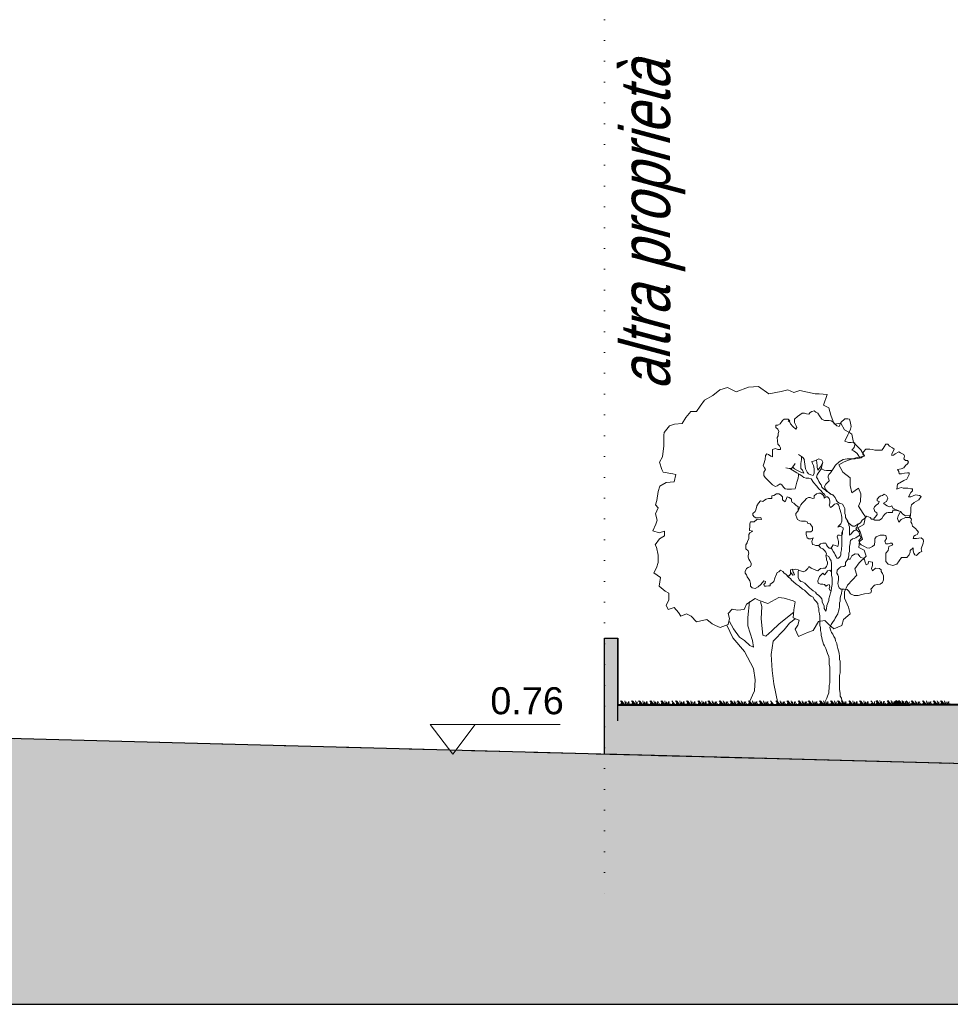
# Model space of a CAD drawing. Extents: x 828590 to 927090, y -1046596 to -975596.
# Tile 5 of 13: x 877840 to 891827, y -1008242 to -993446. Entities that reach past the tile are written whole.
import ezdxf

# ---------------------------------------------------------------- set-up
doc = ezdxf.new("R2010")
doc.units = 0
doc.header["$LTSCALE"] = 250
doc.linetypes.add('DASHEDX2', pattern=[3.75, 2.5, -1.25])
doc.linetypes.add('DOT2', pattern=[1.25, 0, -1.25])
doc.layers.get('0').update_dxf_attribs({"linetype": 'CONTINUOUS'})
for name, color, linetype, lineweight in [('ACQUE', 7, 'CONTINUOUS', 18), ('alberi', 106, 'CONTINUOUS', 15), ('linea di terra', 7, 'CONTINUOUS', 40), ('linee di prospetto', 7, 'CONTINUOUS', 18), ('MURI SEZIONATI', 7, 'CONTINUOUS', 30), ('SCRITTE', 7, 'CONTINUOUS', 30)]:
    doc.layers.add(name, color=color, linetype=linetype, lineweight=lineweight)
doc.styles.add('CADWORK6', font='UNIVERS')
doc.styles.get("Standard").update_dxf_attribs({"font": 'MONOTXT'})

# ---------------------------------------------------------------- blocks, each defined once
blk = doc.blocks.new('T34_1')
for p, q in [((-161, 9808), (169, 10043)), ((169, 10043), (495, 10023)), ((-2018, 9793), (-1764, 9812)), ((-1899, 9446), (-2018, 9793)), ((-1764, 9812), (-1631, 9813)), ((-1631, 9813), (-1145, 9916)), ((-1145, 9916), (-951, 9857)), ((-951, 9857), (-759, 9936)), ((-759, 9936), (-548, 9882)), ((-548, 9882), (-161, 9808)), ((495, 10023), (884, 9871)), ((884, 9871), (1159, 10012)), ((1159, 10012), (1408, 9936)), ((1408, 9936), (1625, 9761)), ((1625, 9761), (1897, 9608)), ((-2070, 9367), (-1899, 9446)), ((1897, 9608), (2031, 9416)), ((2031, 9416), (2149, 9246)), ((-2242, 8841), (-2129, 9135)), ((-2129, 9135), (-2070, 9367)), ((2149, 9246), (2326, 9247)), ((2326, 9247), (2482, 9055)), ((-2567, 8667), (-2453, 8878)), ((-2453, 8878), (-2242, 8841)), ((2482, 9055), (2599, 8862)), ((2599, 8862), (2848, 8842)), ((2848, 8842), (3004, 8788)), ((3004, 8788), (3182, 8574)), ((-2857, 8256), (-2798, 8527)), ((-2798, 8527), (-2705, 8589)), ((-2705, 8589), (-2567, 8667)), ((3182, 8574), (3183, 8496)), ((3183, 8496), (3185, 8148)), ((-3087, 8022), (-2857, 8256)), ((-3202, 7827), (-3087, 8022)), ((3185, 8148), (3227, 7800)), ((-2930, 7774), (-3202, 7827)), ((-2698, 7699), (-2930, 7774)), ((-2559, 7639), (-2698, 7699)), ((-2387, 7546), (-2559, 7639)), ((-2518, 7313), (-2387, 7546)), ((3227, 7800), (3322, 7630)), ((3322, 7630), (3247, 7397)), ((-2749, 7134), (-2518, 7313)), ((2899, 7256), (2806, 7239)), ((2806, 7239), (2863, 7007)), ((3208, 7319), (2899, 7256)), ((3247, 7397), (3208, 7319)), ((-2747, 6886), (-2749, 7134)), ((2863, 7007), (3117, 6987)), ((3117, 6987), (3311, 6872)), ((-3093, 6629), (-3017, 6806)), ((-3074, 6380), (-3093, 6629)), ((-3017, 6806), (-2806, 6653)), ((-2806, 6653), (-2747, 6886)), ((3311, 6872), (3368, 6701)), ((3368, 6701), (3409, 6409)), ((-3012, 6226), (-3074, 6380)), ((3449, 6277), (3372, 6176)), ((3409, 6409), (3449, 6277)), ((-3242, 5892), (-3165, 5993)), ((-3165, 5993), (-3012, 6226)), ((3372, 6176), (3451, 5984)), ((3451, 5984), (3397, 5790)), ((-3185, 5644), (-3242, 5892)), ((3397, 5790), (3437, 5657)), ((3437, 5657), (3533, 5443)), ((-2990, 5546), (-3185, 5644)), ((-3142, 5180), (-3067, 5413)), ((-3067, 5413), (-2990, 5546)), ((3168, 5440), (3169, 5285)), ((3340, 5386), (3168, 5440)), ((3533, 5443), (3340, 5386)), ((-3042, 5104), (-3142, 5180)), ((-3024, 4910), (-3042, 5104)), ((3169, 5285), (3325, 5192)), ((3325, 5192), (3459, 5000)), ((-3254, 4638), (-3195, 4832)), ((-3195, 4832), (-3024, 4910)), ((3421, 4922), (3367, 4667)), ((3459, 5000), (3421, 4922)), ((-3037, 4424), (-3254, 4638)), ((-2903, 4231), (-3037, 4424)), ((3367, 4667), (3369, 4435)), ((3369, 4435), (3426, 4264)), ((-2957, 4038), (-2903, 4231)), ((3504, 4110), (3296, 3954)), ((3426, 4264), (3504, 4110)), ((-2823, 3884), (-2957, 4038)), ((-2667, 3714), (-2823, 3884)), ((3296, 3954), (3336, 3683)), ((-2565, 3499), (-2667, 3714)), ((-2564, 3305), (-2565, 3499)), ((3144, 3521), (3029, 3465)), ((3029, 3465), (3030, 3233)), ((3336, 3683), (3144, 3521)), ((-2700, 3011), (-2564, 3305)), ((-938, 3219), (-999, 3180)), ((-999, 3180), (-958, 2931)), ((-651, 3298), (-938, 3219)), ((-475, 3322), (-651, 3298)), ((-125, 3131), (-475, 3322)), ((145, 3227), (-125, 3131)), ((107, 3188), (69, 3033)), ((277, 3289), (145, 3227)), ((550, 3114), (277, 3289)), ((514, 2688), (455, 3191)), ((3030, 3233), (3109, 3079)), ((-2753, 2801), (-2700, 3011)), ((-958, 2931), (-934, 2677)), ((-490, 2487), (-957, 2854)), ((69, 3033), (89, 2646)), ((628, 2944), (550, 3114)), ((844, 2923), (628, 2944)), ((1015, 2947), (844, 2923)), ((1138, 2809), (1015, 2947)), ((2724, 2844), (2647, 2727)), ((2855, 3000), (2724, 2844)), ((3049, 2940), (2855, 3000)), ((3109, 3079), (3049, 2940)), ((-2542, 2626), (-2753, 2801)), ((-2480, 2433), (-2542, 2626)), ((-1939, 2592), (-2054, 2475)), ((-1745, 2555), (-1939, 2592)), ((-1572, 2269), (-1745, 2555)), ((-934, 2677), (-1127, 2598)), ((-1127, 2598), (-1087, 2444)), ((-994, 2638), (-816, 2507)), ((89, 2646), (38, 2126)), ((516, 2418), (514, 2688)), ((1096, 2560), (965, 2327)), ((1095, 2654), (1138, 2809)), ((1141, 2461), (1095, 2654)), ((1814, 2621), (1643, 2487)), ((2146, 2546), (1814, 2621)), ((2316, 2725), (2146, 2546)), ((2470, 2803), (2316, 2725)), ((2647, 2727), (2470, 2803)), ((-2230, 2319), (-2480, 2433)), ((-2054, 2475), (-2230, 2319)), ((-1395, 2209), (-1572, 2269)), ((-1106, 2079), (-1395, 2209)), ((-992, 2312), (-1106, 2079)), ((-1087, 2444), (-992, 2312)), ((-816, 2507), (-643, 2292)), ((-643, 2292), (-292, 1930)), ((-256, 2257), (-490, 2487)), ((-61, 2087), (-256, 2257)), ((365, 1952), (516, 2418)), ((965, 2327), (773, 2055)), ((984, 2034), (1179, 2445)), ((1390, 2369), (1141, 2461)), ((1544, 2426), (1390, 2369)), ((1643, 2487), (1544, 2426)), ((-292, 1930), (-228, 1505)), ((38, 2126), (-61, 2087)), ((328, 1742), (365, 1952)), ((619, 1954), (444, 1798)), ((773, 2055), (619, 1954)), ((622, 1606), (984, 2034)), ((444, 1798), (328, 1742)), ((333, 1062), (622, 1606)), ((-228, 1505), (-263, 1002)), ((-263, 1002), (-320, 576)), ((281, 697), (333, 1062)), ((300, 349), (281, 697)), ((-320, 576), (-448, -44)), ((362, 211), (300, 349)), ((497, -98), (362, 211))]:
    blk.add_line(p, q)

msp = doc.modelspace()

# ---------------------------------------------------------------- hatches: boundary and pattern name
at = {"layer": 'linee di prospetto', "linetype": 'Continuous'}
msp.add_hatch(color=36, dxfattribs=at).paths.add_polyline_path([(830449, -1008242), (925190, -1008242), (925190, -1005090), (920424, -1005090), (920424, -1005242), (915178, -1005242), (911632, -1005242), (911632, -1005342), (911482, -1005342), (911482, -1005092), (910132, -1005092), (910132, -1005810), (910207, -1005810), (910207, -1006210), (909807, -1006210), (909807, -1005810), (909882, -1005810), (909882, -1005099), (902632, -1004907), (902632, -1006492), (903021, -1006492), (903021, -1006992), (892242, -1006992), (892242, -1006492), (892632, -1006492), (892632, -1004643), (843393, -1003342), (843393, -1001388), (839393, -1000362), (830449, -1000362)])
at = {"layer": 'SCRITTE', "linetype": 'Continuous'}
msp.add_hatch(color=31, dxfattribs=at).paths.add_polyline_path([(886632, -1004484), (886632, -1002742), (886832, -1002742), (886832, -1003742), (892632, -1003742), (892632, -1004643)])

# ---------------------------------------------------------------- linework, layer by layer
at = {"layer": 'ACQUE', "linetype": 'Continuous'}
msp.add_line((890008, -1000743), (890028, -1000774), dxfattribs=at)
at = {"layer": 'alberi', "linetype": 'ByBlock'}
for p, q in [((889442, -1001769), (889426, -1001748)), ((889460, -1001734), (889453, -1001706)), ((890017, -1002017), (890034, -1002027))]:
    msp.add_line(p, q, dxfattribs=at)
at = {"layer": 'alberi', "color": 92}
for p, q in [((886871, -1003684), (886917, -1003736)), ((886940, -1003747), (886885, -1003681)), ((886950, -1003746), (886933, -1003680)), ((886957, -1003742), (886957, -1003695)), ((886965, -1003746), (886988, -1003691)), ((886980, -1003743), (887002, -1003696)), ((887035, -1003684), (887081, -1003736)), ((887104, -1003747), (887050, -1003681)), ((887114, -1003746), (887097, -1003680)), ((887122, -1003742), (887122, -1003695)), ((887143, -1003684), (887189, -1003736)), ((887212, -1003747), (887158, -1003681)), ((887222, -1003746), (887205, -1003680)), ((887230, -1003742), (887230, -1003695)), ((887237, -1003746), (887260, -1003691)), ((887252, -1003743), (887274, -1003696)), ((887311, -1003684), (887356, -1003736)), ((887380, -1003747), (887325, -1003681)), ((887389, -1003746), (887372, -1003680)), ((887397, -1003742), (887397, -1003695)), ((887404, -1003746), (887428, -1003691)), ((887419, -1003743), (887442, -1003696)), ((887475, -1003684), (887520, -1003736)), ((887544, -1003747), (887489, -1003681)), ((887553, -1003746), (887536, -1003680)), ((887561, -1003742), (887561, -1003695)), ((887568, -1003746), (887592, -1003691)), ((887583, -1003743), (887606, -1003696)), ((887642, -1003684), (887687, -1003736)), ((887699, -1003684), (887744, -1003736)), ((887768, -1003747), (887713, -1003681)), ((887778, -1003746), (887761, -1003680)), ((887785, -1003742), (887785, -1003695)), ((887793, -1003746), (887816, -1003691)), ((887807, -1003743), (887830, -1003696)), ((887863, -1003684), (887909, -1003736)), ((887932, -1003747), (887877, -1003681)), ((887942, -1003746), (887925, -1003680)), ((887949, -1003742), (887949, -1003695)), ((887957, -1003746), (887980, -1003691)), ((887971, -1003743), (887994, -1003696)), ((888031, -1003684), (888076, -1003736)), ((888100, -1003747), (888045, -1003681)), ((888109, -1003746), (888092, -1003680)), ((888117, -1003742), (888117, -1003695)), ((888124, -1003746), (888147, -1003691)), ((888139, -1003743), (888161, -1003696)), ((888185, -1003684), (888230, -1003736)), ((888254, -1003747), (888199, -1003681)), ((888264, -1003746), (888247, -1003680)), ((888271, -1003742), (888271, -1003695)), ((888279, -1003746), (888302, -1003691)), ((888293, -1003743), (888316, -1003696)), ((888352, -1003684), (888398, -1003736)), ((888421, -1003747), (888367, -1003681)), ((888431, -1003746), (888414, -1003680)), ((888439, -1003742), (888439, -1003695)), ((888446, -1003746), (888469, -1003691)), ((888461, -1003743), (888483, -1003696)), ((888517, -1003684), (888562, -1003736)), ((888586, -1003747), (888531, -1003681)), ((888595, -1003746), (888578, -1003680)), ((888603, -1003742), (888603, -1003695)), ((888625, -1003684), (888670, -1003736)), ((888694, -1003747), (888639, -1003681)), ((888703, -1003746), (888686, -1003680)), ((888711, -1003742), (888711, -1003695)), ((888718, -1003746), (888741, -1003691)), ((888733, -1003743), (888755, -1003696)), ((888792, -1003684), (888837, -1003736)), ((888861, -1003747), (888806, -1003681)), ((888870, -1003746), (888853, -1003680)), ((888878, -1003742), (888878, -1003695)), ((888886, -1003746), (888909, -1003691)), ((888900, -1003743), (888923, -1003696)), ((888956, -1003684), (889001, -1003736)), ((889025, -1003747), (888970, -1003681)), ((889035, -1003746), (889017, -1003680)), ((889042, -1003742), (889042, -1003695)), ((889050, -1003746), (889073, -1003691)), ((889064, -1003743), (889087, -1003696)), ((889123, -1003684), (889168, -1003736)), ((889207, -1003684), (889252, -1003736)), ((889276, -1003747), (889221, -1003681)), ((889286, -1003746), (889268, -1003680)), ((889293, -1003742), (889293, -1003695)), ((889301, -1003746), (889324, -1003691)), ((889315, -1003743), (889338, -1003696)), ((889371, -1003684), (889416, -1003736)), ((889440, -1003747), (889385, -1003681)), ((889450, -1003746), (889433, -1003680)), ((889457, -1003742), (889457, -1003695)), ((889465, -1003746), (889488, -1003691)), ((889479, -1003743), (889502, -1003696)), ((889538, -1003684), (889584, -1003736)), ((889607, -1003747), (889553, -1003681)), ((889617, -1003746), (889600, -1003680)), ((889625, -1003742), (889625, -1003695)), ((889632, -1003746), (889655, -1003691)), ((889647, -1003743), (889669, -1003696)), ((889693, -1003684), (889738, -1003736)), ((889762, -1003747), (889707, -1003681)), ((889772, -1003746), (889754, -1003680)), ((889779, -1003742), (889779, -1003695)), ((889787, -1003746), (889810, -1003691)), ((889801, -1003743), (889824, -1003696)), ((889860, -1003684), (889906, -1003736)), ((889929, -1003747), (889875, -1003681)), ((889939, -1003746), (889922, -1003680)), ((889946, -1003742), (889946, -1003695)), ((889954, -1003746), (889977, -1003691)), ((889969, -1003743), (889991, -1003696)), ((890024, -1003684), (890070, -1003736)), ((890093, -1003747), (890039, -1003681)), ((890103, -1003746), (890086, -1003680)), ((890111, -1003742), (890111, -1003695)), ((890132, -1003684), (890178, -1003736)), ((890202, -1003747), (890147, -1003681)), ((890211, -1003746), (890194, -1003680)), ((890219, -1003742), (890219, -1003695)), ((890226, -1003746), (890249, -1003691)), ((890241, -1003743), (890263, -1003696)), ((890300, -1003684), (890345, -1003736)), ((890369, -1003747), (890314, -1003681)), ((890378, -1003746), (890361, -1003680)), ((890386, -1003742), (890386, -1003695)), ((890393, -1003746), (890417, -1003691)), ((890408, -1003743), (890431, -1003696)), ((890464, -1003684), (890509, -1003736)), ((890533, -1003747), (890478, -1003681)), ((890542, -1003746), (890525, -1003680)), ((890550, -1003742), (890550, -1003695)), ((890558, -1003746), (890581, -1003691)), ((890572, -1003743), (890595, -1003696)), ((890631, -1003680), (890676, -1003732)), ((890687, -1003737), (890687, -1003691)), ((890709, -1003680), (890754, -1003732)), ((890778, -1003743), (890723, -1003676)), ((890788, -1003742), (890770, -1003676)), ((890795, -1003737), (890795, -1003691)), ((890803, -1003742), (890826, -1003686)), ((890817, -1003739), (890840, -1003692)), ((890876, -1003680), (890921, -1003732)), ((890945, -1003743), (890890, -1003676)), ((890955, -1003742), (890938, -1003676)), ((890962, -1003737), (890962, -1003691)), ((890970, -1003742), (890993, -1003686)), ((890984, -1003739), (891007, -1003692)), ((890998, -1003680), (891044, -1003732)), ((891067, -1003743), (891013, -1003676)), ((891040, -1003680), (891086, -1003732)), ((891109, -1003743), (891055, -1003676)), ((891077, -1003742), (891060, -1003676)), ((891085, -1003737), (891085, -1003691)), ((891092, -1003742), (891115, -1003686)), ((891119, -1003742), (891102, -1003676)), ((891107, -1003739), (891129, -1003692)), ((891126, -1003737), (891126, -1003691)), ((891134, -1003742), (891157, -1003686)), ((891149, -1003739), (891171, -1003692)), ((891166, -1003680), (891211, -1003732)), ((891193, -1003743), (891216, -1003696)), ((891239, -1003684), (891285, -1003736)), ((891308, -1003747), (891254, -1003681)), ((891318, -1003746), (891301, -1003680)), ((891326, -1003742), (891326, -1003695)), ((891333, -1003746), (891356, -1003691)), ((891348, -1003743), (891370, -1003696)), ((891407, -1003684), (891452, -1003736)), ((891476, -1003747), (891421, -1003681)), ((891485, -1003746), (891468, -1003680)), ((891493, -1003742), (891493, -1003695)), ((891500, -1003746), (891524, -1003691)), ((891515, -1003743), (891538, -1003696)), ((891571, -1003684), (891616, -1003736)), ((891640, -1003747), (891585, -1003681)), ((891649, -1003746), (891632, -1003680)), ((891657, -1003742), (891657, -1003695)), ((891679, -1003684), (891724, -1003736)), ((891748, -1003747), (891693, -1003681)), ((891757, -1003746), (891740, -1003680)), ((891765, -1003742), (891765, -1003695)), ((891773, -1003746), (891796, -1003691)), ((891787, -1003743), (891810, -1003696)), ((886901, -1003741), (886877, -1003719)), ((886996, -1003745), (887015, -1003722)), ((887066, -1003741), (887041, -1003719)), ((887174, -1003741), (887149, -1003719)), ((887268, -1003745), (887287, -1003722)), ((887341, -1003741), (887317, -1003719)), ((887436, -1003745), (887454, -1003722)), ((887505, -1003741), (887481, -1003719)), ((887600, -1003745), (887619, -1003722)), ((887672, -1003741), (887648, -1003719)), ((887729, -1003741), (887705, -1003719)), ((887824, -1003745), (887843, -1003722)), ((887893, -1003741), (887869, -1003719)), ((887988, -1003745), (888007, -1003722)), ((888061, -1003741), (888036, -1003719)), ((888155, -1003745), (888174, -1003722)), ((888215, -1003741), (888191, -1003719)), ((888310, -1003745), (888329, -1003722)), ((888383, -1003741), (888358, -1003719)), ((888477, -1003745), (888496, -1003722)), ((888547, -1003741), (888522, -1003719)), ((888655, -1003741), (888631, -1003719)), ((888749, -1003745), (888768, -1003722)), ((888822, -1003741), (888798, -1003719)), ((888917, -1003745), (888936, -1003722)), ((888986, -1003741), (888962, -1003719)), ((889081, -1003745), (889100, -1003722)), ((889153, -1003741), (889129, -1003719)), ((889237, -1003741), (889213, -1003719)), ((889332, -1003745), (889351, -1003722)), ((889401, -1003741), (889377, -1003719)), ((889496, -1003745), (889515, -1003722)), ((889569, -1003741), (889544, -1003719)), ((889663, -1003745), (889682, -1003722)), ((889723, -1003741), (889699, -1003719)), ((889818, -1003745), (889837, -1003722)), ((889890, -1003741), (889866, -1003719)), ((889985, -1003745), (890004, -1003722)), ((890055, -1003741), (890030, -1003719)), ((890163, -1003741), (890138, -1003719)), ((890257, -1003745), (890276, -1003722)), ((890330, -1003741), (890306, -1003719)), ((890425, -1003745), (890443, -1003722)), ((890494, -1003741), (890470, -1003719)), ((890589, -1003745), (890608, -1003722)), ((890661, -1003741), (890637, -1003719)), ((890739, -1003737), (890715, -1003714)), ((890834, -1003741), (890853, -1003718)), ((890906, -1003737), (890882, -1003714)), ((890959, -1003741), (890978, -1003718)), ((891001, -1003741), (891020, -1003718)), ((891029, -1003737), (891004, -1003714)), ((891070, -1003737), (891046, -1003714)), ((891123, -1003741), (891142, -1003718)), ((891165, -1003741), (891184, -1003718)), ((891196, -1003737), (891172, -1003714)), ((891210, -1003745), (891229, -1003722)), ((891270, -1003741), (891245, -1003719)), ((891364, -1003745), (891383, -1003722)), ((891437, -1003741), (891413, -1003719)), ((891532, -1003745), (891550, -1003722)), ((891601, -1003741), (891577, -1003719)), ((891709, -1003741), (891685, -1003719)), ((891804, -1003745), (891823, -1003722))]:
    msp.add_line(p, q, dxfattribs=at)
at = {"layer": 'alberi', "linetype": 'ByBlock'}
for points in [[(890471, -1000033), (890425, -999964), (890399, -999939), (890373, -999923), (890347, -999914), (890382, -999873), (890390, -999832), (890390, -999807), (890338, -999798), (890295, -999798), (890242, -999782), (890286, -999682), (890312, -999633), (890329, -999599), (890338, -999558), (890321, -999483), (890312, -999450), (890286, -999442), (890242, -999442), (890182, -999500), (890156, -999558), (890121, -999550), (890068, -999492), (890034, -999475), (890008, -999467), (889938, -999467), (889895, -999450), (889860, -999401), (889834, -999359), (889808, -999343), (889781, -999326), (889747, -999334), (889721, -999351), (889703, -999376), (889668, -999368), (889634, -999359), (889599, -999359), (889529, -999409), (889486, -999450), (889486, -999500), (889512, -999550), (889520, -999575), (889503, -999599), (889460, -999558), (889425, -999517), (889416, -999492), (889390, -999475), (889416, -999475), (889390, -999450), (889364, -999450), (889329, -999450), (889303, -999467), (889268, -999517), (889233, -999541), (889207, -999541), (889207, -999575), (889233, -999599), (889251, -999633), (889242, -999666), (889242, -999699), (889225, -999724), (889233, -999823), (889260, -999848), (889277, -999881), (889277, -999906), (889233, -999906), (889199, -999889), (889155, -999906), (889155, -999947), (889155, -999989), (889155, -1000014), (889129, -1000005), (889094, -999980), (889068, -999972), (889051, -999997), (889042, -1000055), (889025, -1000121), (889016, -1000146), (889033, -1000179), (889051, -1000204), (889025, -1000246), (889025, -1000270), (889025, -1000295), (889042, -1000328), (889103, -1000386), (889155, -1000436), (889199, -1000461), (889225, -1000453), (889268, -1000420), (889294, -1000436), (889320, -1000469), (889347, -1000494), (889373, -1000503), (889442, -1000503), (889494, -1000494), (889520, -1000395), (889538, -1000337), (889547, -1000295), (889547, -1000270)], [(890808, -1000594), (890834, -1000577), (890869, -1000594), (890886, -1000635), (890869, -1000685), (890825, -1000709), (890851, -1000734), (890877, -1000751), (890912, -1000768), (890947, -1000751), (890964, -1000784), (890991, -1000801), (891017, -1000809), (891051, -1000825), (891078, -1000834), (891112, -1000875), (891156, -1000900), (891208, -1000892), (891225, -1000925), (891234, -1000842), (891234, -1000776), (891243, -1000734), (891286, -1000701), (891356, -1000660), (891391, -1000610), (891365, -1000594), (891304, -1000585), (891234, -1000618), (891199, -1000618), (891234, -1000552), (891260, -1000527), (891260, -1000494), (891234, -1000494), (891191, -1000486), (891121, -1000486), (891095, -1000478), (891060, -1000486), (891025, -1000503), (891034, -1000428), (891130, -1000370), (891173, -1000353), (891191, -1000320), (891208, -1000279), (891208, -1000254), (891182, -1000254), (891138, -1000262), (891095, -1000270), (891060, -1000270), (891051, -1000237), (891034, -1000204), (891086, -1000196), (891130, -1000179), (891156, -1000146), (891182, -1000121), (891199, -1000097), (891182, -1000072), (891156, -1000072), (891130, -1000047), (891138, -1000005), (891130, -999980), (891078, -999956), (891051, -999939), (890999, -999972), (890973, -999989), (890947, -999997), (890947, -999972), (890973, -999923), (890982, -999898), (890956, -999881), (890912, -999856), (890886, -999823), (890860, -999823), (890834, -999864), (890817, -999889), (890799, -999914), (890747, -999914), (890695, -999914), (890660, -999906), (890616, -999898), (890590, -999898), (890556, -999898), (890521, -999939), (890512, -999980), (890538, -999989), (890486, -1000030), (890399, -1000047), (890338, -1000047), (890277, -1000047), (890216, -1000055), (890156, -1000088), (890103, -1000138), (890068, -1000196), (890025, -1000254), (889999, -1000279), (889990, -1000304), (889990, -1000328), (889999, -1000353), (890008, -1000378), (889982, -1000403), (889955, -1000428), (889938, -1000461), (889947, -1000494), (889964, -1000519), (889990, -1000544), (890025, -1000569), (890060, -1000585), (890095, -1000627), (890112, -1000660), (890129, -1000685), (890156, -1000709), (890182, -1000718), (890208, -1000726), (890225, -1000759), (890242, -1000792), (890242, -1000842), (890242, -1000867), (890251, -1000892), (890251, -1000925), (890269, -1000950), (890286, -1000983), (890295, -1001008), (890338, -1001041), (890364, -1001058), (890390, -1001058), (890439, -1001027)], [(889458, -1000169), (889486, -1000196), (889529, -1000221), (889581, -1000246), (889625, -1000262), (889607, -1000213), (889581, -1000188), (889581, -1000113), (889590, -1000055), (889590, -1000010)], [(889547, -999980), (889607, -1000022), (889634, -1000055)], [(889355, -1000179), (889407, -1000188), (889442, -1000188), (889477, -1000146), (889494, -1000113)], [(889633, -1000054), (889651, -1000196), (889677, -1000246), (889694, -1000270), (889729, -1000287), (889764, -1000295), (889781, -1000262), (889781, -1000229), (889781, -1000196), (889773, -1000146), (889755, -1000113), (889745, -1000084)], [(889745, -1000084), (889773, -1000080), (889799, -1000072), (889851, -1000047), (889895, -1000063), (889912, -1000097), (889903, -1000130), (889895, -1000154), (889886, -1000188), (889929, -1000213), (889964, -1000221), (889990, -1000221), (890050, -1000221)], [(889815, -1000064), (889825, -1000146), (889825, -1000171), (889834, -1000213), (889877, -1000163), (889903, -1000113), (889910, -1000093)], [(889416, -1000188), (889520, -1000254), (889564, -1000279), (889599, -1000304), (889625, -1000328), (889660, -1000337), (889703, -1000337), (889738, -1000345), (889773, -1000403), (889816, -1000453), (889851, -1000494), (889886, -1000527), (889912, -1000560), (889938, -1000577), (889947, -1000602)], [(889890, -1000190), (889842, -1000262), (889825, -1000287), (889816, -1000320), (889834, -1000353), (889851, -1000386), (889868, -1000411), (889886, -1000436), (889895, -1000469), (889921, -1000494), (889947, -1000511), (889973, -1000536), (889999, -1000552), (890025, -1000577), (890051, -1000585)], [(889538, -1000825), (889538, -1000801), (889538, -1000768), (889503, -1000743), (889477, -1000709), (889451, -1000701), (889442, -1000676), (889442, -1000652), (889407, -1000627), (889373, -1000618), (889364, -1000643), (889355, -1000668), (889347, -1000693), (889303, -1000660), (889303, -1000618), (889277, -1000585), (889251, -1000569), (889216, -1000569), (889173, -1000594), (889147, -1000602), (889147, -1000643), (889147, -1000643)], [(890008, -1000743), (890016, -1000709), (890016, -1000676), (890008, -1000643), (889982, -1000618), (889955, -1000618), (889929, -1000635), (889929, -1000610), (889912, -1000585), (889877, -1000560), (889851, -1000560), (889816, -1000569), (889781, -1000602), (889781, -1000635), (889755, -1000643), (889721, -1000627), (889694, -1000627), (889668, -1000643), (889634, -1000676), (889599, -1000709), (889581, -1000734), (889564, -1000768), (889555, -1000792), (889538, -1000825), (889503, -1000867), (889503, -1000892), (889520, -1000933), (889529, -1000958), (889564, -1000975), (889590, -1000983), (889625, -1000983), (889651, -1000983), (889677, -1000991), (889686, -1001016), (889721, -1001024), (889755, -1001074), (889755, -1001099), (889755, -1001124), (889729, -1001140), (889694, -1001140), (889660, -1001140), (889660, -1001182), (889677, -1001231), (889703, -1001248), (889729, -1001248), (889764, -1001231), (889755, -1001256), (889747, -1001289), (889755, -1001331), (889781, -1001339), (889808, -1001348), (889851, -1001348), (889877, -1001323), (889912, -1001314), (889955, -1001314), (889964, -1001339), (889982, -1001364), (890008, -1001389), (890034, -1001389), (890068, -1001339), (890103, -1001348), (890138, -1001364), (890147, -1001323), (890147, -1001289), (890138, -1001248), (890129, -1001215), (890138, -1001190), (890164, -1001190), (890190, -1001198), (890208, -1001173), (890208, -1001132), (890216, -1001107), (890216, -1001082), (890173, -1001058), (890138, -1001074), (890156, -1001049), (890182, -1001024), (890199, -1000983), (890199, -1000958), (890199, -1000925), (890190, -1000892), (890182, -1000850), (890173, -1000817), (890164, -1000792), (890156, -1000759), (890147, -1000734), (890121, -1000718), (890086, -1000726), (890051, -1000759), (890025, -1000776)], [(890808, -1000594), (890782, -1000602), (890756, -1000618), (890730, -1000652), (890730, -1000676), (890756, -1000685), (890747, -1000718), (890712, -1000743), (890686, -1000768), (890677, -1000792), (890695, -1000834), (890721, -1000859), (890730, -1000884), (890703, -1000917), (890677, -1000942)], [(889147, -1000643), (889120, -1000643), (889094, -1000643), (889060, -1000652), (889033, -1000668), (889007, -1000685), (888973, -1000676), (888946, -1000709), (888920, -1000751), (888912, -1000776), (888903, -1000809), (888894, -1000834), (888859, -1000867), (888859, -1000892), (888877, -1000917), (888903, -1000933), (888946, -1000933), (888981, -1000925), (888990, -1000958), (888964, -1000950), (888920, -1000958), (888877, -1000991), (888851, -1000991), (888825, -1000991), (888816, -1001024), (888816, -1001049), (888816, -1001074), (888807, -1001099), (888807, -1001124), (888859, -1001132), (888816, -1001157), (888798, -1001182), (888798, -1001215), (888798, -1001248), (888781, -1001281), (888772, -1001306), (888755, -1001339), (888755, -1001372), (888755, -1001397), (888790, -1001430), (888790, -1001430)], [(891225, -1001422), (891269, -1001381), (891269, -1001430), (891278, -1001463), (891295, -1001488), (891321, -1001497), (891365, -1001455), (891399, -1001439), (891391, -1001397), (891417, -1001314), (891425, -1001281), (891417, -1001256), (891391, -1001231), (891321, -1001240), (891269, -1001240), (891278, -1001207), (891304, -1001190), (891330, -1001182), (891347, -1001149), (891330, -1001124), (891304, -1001090), (891260, -1001058), (891251, -1001016), (891234, -1000991), (891243, -1000950), (891217, -1000925), (891156, -1000925), (891086, -1000958), (891051, -1000999), (891034, -1000942), (891043, -1000900), (891069, -1000859), (891078, -1000834), (891043, -1000825), (890999, -1000817), (890964, -1000817), (890956, -1000850), (890921, -1000850), (890895, -1000850), (890869, -1000859), (890843, -1000875), (890817, -1000908), (890799, -1000942), (890764, -1000966), (890730, -1000966), (890695, -1000966), (890669, -1000950), (890643, -1000950), (890625, -1000925), (890573, -1000908), (890538, -1000942), (890503, -1000966), (890477, -1001008), (890436, -1001034)], [(890408, -1001115), (890382, -1001124), (890356, -1001149), (890338, -1001173), (890312, -1001190), (890312, -1001165), (890312, -1001132), (890312, -1001090), (890312, -1001066), (890303, -1001041), (890295, -1001008), (890277, -1000983)], [(890443, -1001016), (890425, -1001066), (890408, -1001099), (890425, -1001124), (890451, -1001140), (890460, -1001173), (890469, -1001198), (890486, -1001231), (890451, -1001273), (890460, -1001314), (890486, -1001339), (890538, -1001364), (890573, -1001381), (890608, -1001389), (890660, -1001364), (890686, -1001339), (890695, -1001281), (890695, -1001248), (890712, -1001215), (890773, -1001190), (890834, -1001190), (890860, -1001198), (890869, -1001240), (890843, -1001281), (890860, -1001323), (890895, -1001323), (890921, -1001314), (890947, -1001314), (890964, -1001339), (890904, -1001364), (890895, -1001422), (890860, -1001463), (890860, -1001530), (890860, -1001588), (890895, -1001629), (890964, -1001646), (891025, -1001629), (891060, -1001579), (891095, -1001530), (891147, -1001530), (891173, -1001530), (891208, -1001488), (891225, -1001447), (891225, -1001422)], [(890208, -1001132), (890199, -1001157), (890199, -1001182), (890199, -1001207), (890199, -1001231), (890199, -1001265), (890199, -1001306), (890199, -1001331), (890199, -1001356), (890190, -1001389), (890190, -1001414), (890182, -1001455), (890182, -1001488), (890173, -1001513), (890147, -1001538), (890121, -1001538), (890112, -1001513), (890095, -1001488), (890086, -1001463), (890068, -1001439), (890051, -1001405), (890025, -1001389)], [(890286, -1001554), (890295, -1001521), (890303, -1001497), (890303, -1001463), (890312, -1001439), (890312, -1001414), (890312, -1001389), (890312, -1001356), (890321, -1001323), (890321, -1001298), (890329, -1001273), (890356, -1001248), (890382, -1001240), (890408, -1001231), (890443, -1001207), (890469, -1001190)], [(888790, -1001430), (888798, -1001463), (888790, -1001497), (888790, -1001521), (888798, -1001554), (888816, -1001579), (888833, -1001612), (888833, -1001637), (888825, -1001662), (888790, -1001679), (888764, -1001695), (888746, -1001737), (888746, -1001762), (888764, -1001786), (888772, -1001820), (888798, -1001853), (888816, -1001878), (888825, -1001919), (888825, -1001960), (888851, -1001985), (888894, -1001994), (888938, -1001969), (888981, -1001935), (889025, -1001878), (889051, -1001886), (889042, -1001911), (889025, -1001935), (889033, -1001960), (889060, -1001960), (889094, -1001952), (889120, -1001952), (889120, -1001927), (889147, -1001911), (889173, -1001886), (889190, -1001836), (889216, -1001778), (889225, -1001753), (889251, -1001745), (889277, -1001720), (889312, -1001737), (889329, -1001762), (889355, -1001778), (889381, -1001803), (889407, -1001803), (889425, -1001778), (889425, -1001753), (889425, -1001712), (889451, -1001704), (889477, -1001712), (889503, -1001704), (889538, -1001712), (889573, -1001729), (889616, -1001745), (889651, -1001729), (889686, -1001695), (889703, -1001662), (889738, -1001687), (889773, -1001704), (889808, -1001720), (889834, -1001729), (889877, -1001695), (889921, -1001687), (889947, -1001687), (889964, -1001662), (889982, -1001621), (889982, -1001596), (889964, -1001563), (889964, -1001538), (889955, -1001505), (889964, -1001472), (889955, -1001447), (889938, -1001422), (889912, -1001397), (889877, -1001381), (889853, -1001346)], [(890469, -1001513), (890443, -1001480), (890399, -1001472), (890347, -1001505), (890321, -1001554), (890286, -1001554), (890251, -1001604), (890251, -1001646), (890225, -1001662), (890182, -1001670), (890156, -1001687), (890129, -1001720), (890121, -1001762), (890138, -1001786), (890147, -1001811), (890147, -1001861), (890138, -1001919), (890147, -1001960), (890156, -1001985), (890182, -1002002), (890208, -1002002), (890234, -1002002), (890277, -1002010), (890303, -1002035), (890329, -1002076), (890382, -1002101), (890443, -1002101), (890495, -1002085), (890538, -1002076), (890590, -1002068), (890634, -1002060), (890643, -1002027), (890634, -1002002), (890686, -1001944), (890730, -1001935), (890773, -1001927), (890808, -1001903), (890825, -1001861), (890825, -1001836), (890825, -1001803), (890808, -1001770), (890790, -1001737), (890790, -1001712), (890764, -1001695), (890703, -1001687), (890660, -1001729), (890643, -1001695), (890660, -1001646), (890660, -1001596), (890599, -1001588), (890590, -1001621), (890564, -1001637), (890547, -1001596), (890538, -1001563), (890521, -1001538), (890477, -1001530), (890460, -1001497)], [(889973, -1001497), (889999, -1001513), (890016, -1001546), (890034, -1001579), (890042, -1001621), (890042, -1001662), (890042, -1001695), (890042, -1001720), (890042, -1001745), (890042, -1001770), (890042, -1001795), (890051, -1001836), (890051, -1001869), (890051, -1001903), (890051, -1001935), (890042, -1001985), (890034, -1002027), (890025, -1002060), (890016, -1002101), (889999, -1002151), (889999, -1002176), (889990, -1002201), (889982, -1002226), (889973, -1002250), (889964, -1002300), (889955, -1002333), (889929, -1002292), (889929, -1002259), (889921, -1002234), (889903, -1002201), (889903, -1002176), (889895, -1002151), (889877, -1002126), (889851, -1002101), (889816, -1002076), (889799, -1002051), (889764, -1002027), (889738, -1002002), (889712, -1001985), (889686, -1001960), (889660, -1001935), (889642, -1001911), (889607, -1001894), (889581, -1001886), (889555, -1001861), (889538, -1001828), (889538, -1001795), (889538, -1001770), (889538, -1001745), (889547, -1001720)], [(889460, -1001737), (889477, -1001762), (889486, -1001786), (889460, -1001795), (889442, -1001770)], [(890042, -1001745), (890016, -1001720), (889982, -1001729), (889964, -1001753), (889938, -1001786), (889912, -1001762), (889860, -1001811), (889851, -1001836), (889834, -1001878), (889842, -1001911), (889877, -1001927), (889912, -1001927), (889938, -1001935), (889955, -1001960), (889982, -1001944), (890008, -1001935), (890016, -1001969), (890008, -1001994), (890017, -1002017)], [(889373, -1001803), (889399, -1001828), (889425, -1001844), (889442, -1001869), (889468, -1001894), (889512, -1001927), (889555, -1001960), (889607, -1002002), (889634, -1002018), (889677, -1002060), (889712, -1002093), (889738, -1002110), (889764, -1002126), (889781, -1002159), (889808, -1002184), (889834, -1002217), (889842, -1002267), (889851, -1002292), (889851, -1002333), (889860, -1002375), (889868, -1002408), (889868, -1002449), (889868, -1002482), (889868, -1002515), (889868, -1002549), (889877, -1002582), (889877, -1002623), (889886, -1002665), (889886, -1002698), (889895, -1002731), (889903, -1002764), (889912, -1002797), (889921, -1002830), (889938, -1002855), (889955, -1002896), (889973, -1002938), (889982, -1002971), (889999, -1003013), (890008, -1003054), (890008, -1003079), (890008, -1003112), (890008, -1003137), (890016, -1003170), (890016, -1003211), (890016, -1003253), (890016, -1003294), (890016, -1003327), (890016, -1003352), (890016, -1003377), (890016, -1003410), (890008, -1003452), (890008, -1003476), (890008, -1003501), (889999, -1003526), (889999, -1003559), (889982, -1003609), (889973, -1003642), (889947, -1003692), (889947, -1003733)], [(890209, -1002006), (890199, -1002027), (890190, -1002068), (890182, -1002101), (890173, -1002134), (890173, -1002184), (890164, -1002209), (890164, -1002242), (890164, -1002267), (890156, -1002300), (890147, -1002333), (890138, -1002375), (890112, -1002416), (890095, -1002441), (890086, -1002466), (890068, -1002491), (890034, -1002532), (890025, -1002557), (890016, -1002582), (890025, -1002615), (890042, -1002656), (890060, -1002681), (890077, -1002714), (890095, -1002747), (890103, -1002780), (890121, -1002822), (890129, -1002855), (890138, -1002896), (890147, -1002930), (890156, -1002963), (890164, -1003013), (890164, -1003062), (890173, -1003087), (890173, -1003120), (890173, -1003153), (890173, -1003203), (890173, -1003261), (890164, -1003302), (890164, -1003327), (890164, -1003352), (890164, -1003394), (890164, -1003460), (890164, -1003485), (890164, -1003510), (890173, -1003568), (890173, -1003609), (890190, -1003642), (890199, -1003675), (890216, -1003700), (890234, -1003733)]]:
    msp.add_lwpolyline(points, dxfattribs=at)
at = {"layer": 'linea di terra', "linetype": 'Continuous'}
for p, q in [((886832, -1003742), (891226, -1003742)), ((892632, -1003742), (889616, -1003742))]:
    msp.add_line(p, q, dxfattribs=at)
at = {"layer": 'linee di prospetto', "linetype": 'DOT2'}
msp.add_line((886632, -993446), (886632, -1006585), dxfattribs=at)
at = {"layer": 'linee di prospetto', "linetype": 'DASHEDX2'}
msp.add_line((843393, -1003342), (909882, -1005099), dxfattribs=at)
at = {"layer": 'linee di prospetto', "linetype": 'Continuous'}
for p, q in [((884349, -1004484), (884010, -1004037)), ((884010, -1004037), (885963, -1004037)), ((884349, -1004484), (884688, -1004037))]:
    msp.add_line(p, q, dxfattribs=at)
at = {"layer": 'linee di prospetto', "color": 36, "linetype": 'Continuous', "lineweight": -3}
for points in [[(911482, -1005092), (910132, -1005092), (910132, -1005810), (910207, -1005810), (910207, -1006210), (909807, -1006210), (909807, -1005810), (909882, -1005810), (909882, -1005099), (902632, -1004907), (902632, -1006492), (903021, -1006492), (903021, -1006992), (892242, -1006992), (892242, -1006492), (892632, -1006492), (892632, -1004643), (843393, -1003342)], [(830449, -1008242), (925190, -1008242)]]:
    msp.add_lwpolyline(points, dxfattribs=at)
at = {"layer": 'MURI SEZIONATI', "linetype": 'Continuous'}
for p, q in [((886632, -1004484), (886632, -1002742)), ((886632, -1002742), (886832, -1002742)), ((886832, -1003984), (886832, -1002742))]:
    msp.add_line(p, q, dxfattribs=at)
at = {"layer": 'SCRITTE', "color": 31, "linetype": 'Continuous', "lineweight": -3}
msp.add_lwpolyline([(886632, -1004484), (886632, -1002742), (886832, -1002742), (886832, -1003742), (892632, -1003742), (892632, -1004643)], close=True, dxfattribs=at)

# ---------------------------------------------------------------- block references
at = {"layer": 'alberi', "linetype": 'Continuous', "xscale": -0.47175479, "yscale": 0.47175479}
msp.add_blockref('T34_1', (889025, -1003696), dxfattribs=at)

# ---------------------------------------------------------------- texts
at = {"layer": 'SCRITTE', "color": 7, "lineweight": 18, "style": 'CADWORK6', "oblique": 15, "width": 0.8}
msp.add_text('altra proprietà', height=750, rotation=90, dxfattribs=at).set_placement((887616, -999009))
at = {"layer": 'SCRITTE', "color": 0, "insert": (884914, -1003477), "char_height": 400, "width": 39994, "attachment_point": 1}
msp.add_mtext('\\fArial|b0|i0|c0|p18;\\H406.25;\\W1;\\C0;0.76', dxfattribs=at)

doc.saveas('drawing.dxf')
